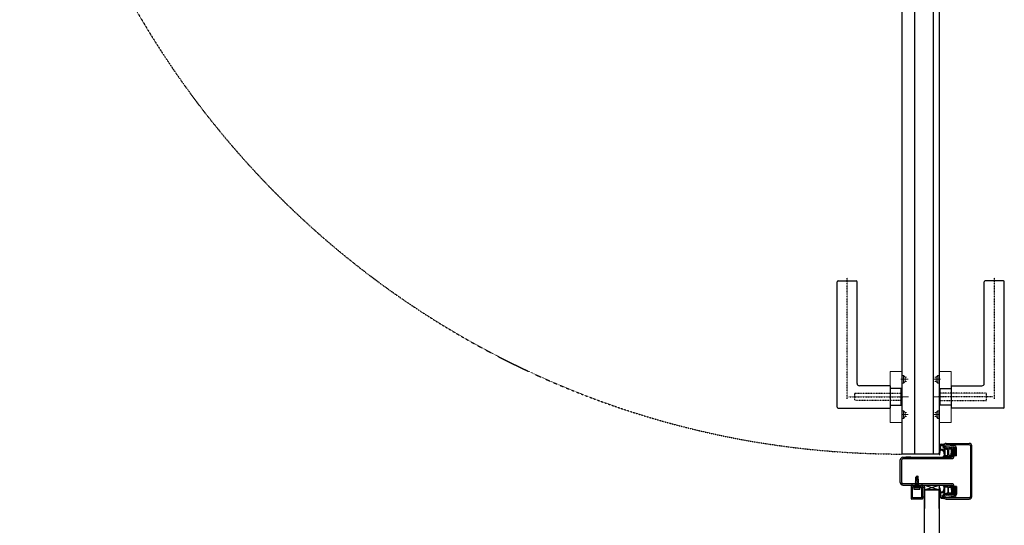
# Model space of a CAD drawing. Header units: millimetres. Extents: x -4577 to 1032787, y -66234 to 201209.
# Tile 30 of 256: x 16432 to 17492, y -41984 to -41439. Entities that reach past the tile are written whole.
import ezdxf

# ---------------------------------------------------------------- set-up
doc = ezdxf.new("R2010")
doc.units = ezdxf.units.MM
for name, pattern in [('510_5_2OG_ELT_1004$0$11-07-22_DS_2OG$0$AUSGEZOGEN', [0]), ('510_5_2OG_ELT_1004$0$11-07-22_DS_2OG$0$STRICHLINIE_S4', [0.095, 0.06, -0.035]), ('510_5_2OG_ELT_1004$0$11-07-22_DS_2OG$0$VERDECKT2_S2', [0.17, 0.1, -0.07])]:
    doc.linetypes.add(name, pattern=pattern)
for name, color, linetype in [('510_5_2OG_ELT_1004$0$11-07-22_DS_2OG$0$2DKont', 8, '510_5_2OG_ELT_1004$0$11-07-22_DS_2OG$0$AUSGEZOGEN'), ('510_5_2OG_ELT_1004$0$11-07-22_DS_2OG$0$2DSchraff', 8, '510_5_2OG_ELT_1004$0$11-07-22_DS_2OG$0$AUSGEZOGEN'), ('510_5_2OG_ELT_1004$0$11-07-22_DS_2OG$0$Mieterausbau', 8, '510_5_2OG_ELT_1004$0$11-07-22_DS_2OG$0$AUSGEZOGEN')]:
    doc.layers.add(name, color=color, linetype=linetype)

# ---------------------------------------------------------------- blocks, each defined once
blk = doc.blocks.new('510_5_2OG_ELT_1004$0$11-07-22_DS_2OG$0$G01_Schr', base_point=(-0.006, -0.01))
at = {"layer": '510_5_2OG_ELT_1004$0$11-07-22_DS_2OG$0$2DSchraff'}
h = blk.add_hatch(color=7, dxfattribs=at)
h.dxf.hatch_style = 2
h.paths.add_polyline_path([(-0.006, 0.0003), (-0.006, 0.0003), (-0.006, 0.0003), (-0.006, 0.0003), (-0.006, 0.0002), (-0.006, 0.0002), (-0.006, 0.0002), (-0.006, 0.0002), (-0.006, 0.0002), (-0.006, 0.0002), (-0.006, 0.0002), (-0.006, 0.0002), (-0.006, 0.0001), (-0.006, 0.0001), (-0.0059, 0.0001), (-0.0059, 0.0001), (-0.0059, 0.0001), (-0.0059, 0.0001), (-0.0059, 0.0001), (-0.0059, 0.0001), (-0.0059, 0.0001), (-0.0059, 0.0001), (-0.0059, 0.0001), (-0.0059, 0), (-0.0059, 0), (-0.0058, 0), (-0.0058, 0), (-0.0058, 0), (-0.0058, 0), (-0.0058, 0), (-0.0058, 0), (-0.0058, 0), (-0.0058, 0), (-0.0057, 0), (-0.0057, 0), (-0.0057, 0), (-0.0057, 0), (-0.0051, 0), (-0.0051, 0), (-0.0051, 0), (-0.0051, 0), (-0.005, 0), (-0.005, 0), (-0.005, 0), (-0.005, 0), (-0.005, 0), (-0.005, 0), (-0.005, 0), (-0.005, 0), (-0.0049, 0), (-0.0049, 0), (-0.0049, 0.0001), (-0.0049, 0.0001), (-0.0049, 0.0001), (-0.0049, 0.0001), (-0.0049, 0.0001), (-0.0049, 0.0001), (-0.0049, 0.0001), (-0.0049, 0.0001), (-0.0049, 0.0001), (-0.0048, 0.0001), (-0.0048, 0.0001), (-0.0048, 0.0002), (-0.0048, 0.0002), (-0.0048, 0.0002), (-0.0048, 0.0002), (-0.0048, 0.0002), (-0.0048, 0.0002), (-0.0048, 0.0002), (-0.0048, 0.0002), (-0.0048, 0.0003), (-0.0048, 0.0003), (-0.0048, 0.0003), (-0.0048, 0.0003), (-0.0048, 0.0004), (-0.0048, 0.0004), (-0.0048, 0.0004), (-0.0048, 0.0005), (-0.0048, 0.0005), (-0.0048, 0.0005), (-0.0048, 0.0005), (-0.0048, 0.0005), (-0.0048, 0.0005), (-0.0048, 0.0005), (-0.0048, 0.0005), (-0.0048, 0.0006), (-0.0048, 0.0006), (-0.0048, 0.0006), (-0.0048, 0.0006), (-0.0047, 0.0006), (-0.0047, 0.0006), (-0.0047, 0.0006), (-0.0047, 0.0006), (-0.0047, 0.0006), (-0.0047, 0.0006), (-0.0047, 0.0007), (-0.0047, 0.0007), (-0.0047, 0.0007), (-0.0047, 0.0007), (-0.0047, 0.0007), (-0.0046, 0.0007), (-0.0046, 0.0007), (-0.0046, 0.0007), (-0.0046, 0.0007), (-0.0046, 0.0007), (-0.0046, 0.0007), (-0.0046, 0.0007), (-0.0046, 0.0007), (-0.0046, 0.0007), (-0.0045, 0.0007), (-0.0045, 0.0007), (-0.0038, 0.0008), (-0.0038, 0.0008), (-0.0038, 0.0008), (-0.0038, 0.0008), (-0.0038, 0.0008), (-0.0038, 0.0008), (-0.0037, 0.0008), (-0.0037, 0.0008), (-0.0037, 0.0008), (-0.0037, 0.0008), (-0.0037, 0.0008), (-0.0037, 0.0008), (-0.0037, 0.0008), (-0.0037, 0.0008), (-0.0037, 0.0008), (-0.0037, 0.0008), (-0.0037, 0.0008), (-0.0037, 0.0008), (-0.0037, 0.0008), (-0.0036, 0.0008), (-0.0036, 0.0008), (-0.0036, 0.0008), (-0.0036, 0.0009), (-0.0036, 0.0009), (-0.0036, 0.0009), (-0.0036, 0.0009), (-0.0036, 0.0009), (-0.0036, 0.0009), (-0.0036, 0.0009), (-0.0036, 0.0009), (-0.0036, 0.0009), (-0.0036, 0.0009), (-0.0036, 0.0009), (-0.0036, 0.0009), (-0.0036, 0.0009), (-0.0036, 0.0009), (-0.0036, 0.0009), (-0.003, 0.0019), (-0.003, 0.0019), (-0.003, 0.0019), (-0.003, 0.002), (-0.003, 0.002), (-0.003, 0.0021), (-0.003, 0.0021), (-0.003, 0.0022), (-0.0031, 0.0022), (-0.0031, 0.0023), (-0.0031, 0.0023), (-0.0031, 0.0023), (-0.0032, 0.0024), (-0.0032, 0.0024), (-0.0032, 0.0024), (-0.0033, 0.0024), (-0.0033, 0.0025), (-0.0033, 0.0025), (-0.0034, 0.0025), (-0.0034, 0.0025), (-0.0035, 0.0025), (-0.0035, 0.0025), (-0.0036, 0.0025), (-0.0036, 0.0025), (-0.0037, 0.0025), (-0.0037, 0.0025), (-0.0037, 0.0024), (-0.0038, 0.0024), (-0.0038, 0.0024), (-0.0038, 0.0024), (-0.0039, 0.0023), (-0.0039, 0.0023), (-0.0039, 0.0023), (-0.004, 0.0022), (-0.004, 0.0022), (-0.004, 0.0021), (-0.004, 0.0021), (-0.004, 0.002), (-0.004, 0.002), (-0.004, 0.002), (-0.004, 0.002), (-0.0041, 0.0019), (-0.0041, 0.0019), (-0.0041, 0.0019), (-0.0041, 0.0018), (-0.0041, 0.0018), (-0.0042, 0.0018), (-0.0042, 0.0018), (-0.0042, 0.0018), (-0.0043, 0.0018), (-0.0043, 0.0018), (-0.0043, 0.0017), (-0.0044, 0.0017), (-0.0044, 0.0017), (-0.0044, 0.0017), (-0.0045, 0.0017), (-0.0045, 0.0018), (-0.0045, 0.0018), (-0.0046, 0.0018), (-0.0046, 0.0018), (-0.0046, 0.0018), (-0.0046, 0.0018), (-0.0047, 0.0018), (-0.0047, 0.0019), (-0.0047, 0.0019), (-0.0047, 0.0019), (-0.0048, 0.002), (-0.0048, 0.002), (-0.0048, 0.002), (-0.0048, 0.002), (-0.0048, 0.0021), (-0.0048, 0.0021), (-0.0048, 0.0021), (-0.0048, 0.0135), (-0.0048, 0.0135), (-0.0048, 0.0135), (-0.0048, 0.0135), (-0.0048, 0.0136), (-0.0048, 0.0136), (-0.0048, 0.0136), (-0.0048, 0.0136), (-0.0048, 0.0136), (-0.0048, 0.0136), (-0.0048, 0.0136), (-0.0048, 0.0136), (-0.0048, 0.0137), (-0.0048, 0.0137), (-0.0047, 0.0137), (-0.0047, 0.0137), (-0.0047, 0.0137), (-0.0047, 0.0137), (-0.0047, 0.0137), (-0.0047, 0.0137), (-0.0047, 0.0137), (-0.0047, 0.0137), (-0.0047, 0.0137), (-0.0047, 0.0138), (-0.0046, 0.0138), (-0.0046, 0.0138), (-0.0046, 0.0138), (-0.0046, 0.0138), (-0.0046, 0.0138), (-0.0046, 0.0138), (-0.0046, 0.0138), (-0.0046, 0.0138), (-0.0046, 0.0138), (-0.0045, 0.0138), (-0.0045, 0.0138), (-0.0045, 0.0138), (-0.0045, 0.0138), (0.0045, 0.0138), (0.0045, 0.0138), (0.0045, 0.0138), (0.0045, 0.0138), (0.0046, 0.0138), (0.0046, 0.0138), (0.0046, 0.0138), (0.0046, 0.0138), (0.0046, 0.0138), (0.0046, 0.0138), (0.0046, 0.0138), (0.0046, 0.0138), (0.0047, 0.0138), (0.0047, 0.0138), (0.0047, 0.0137), (0.0047, 0.0137), (0.0047, 0.0137), (0.0047, 0.0137), (0.0047, 0.0137), (0.0047, 0.0137), (0.0047, 0.0137), (0.0047, 0.0137), (0.0047, 0.0137), (0.0048, 0.0137), (0.0048, 0.0137), (0.0048, 0.0136), (0.0048, 0.0136), (0.0048, 0.0136), (0.0048, 0.0136), (0.0048, 0.0136), (0.0048, 0.0136), (0.0048, 0.0136), (0.0048, 0.0136), (0.0048, 0.0135), (0.0048, 0.0135), (0.0048, 0.0135), (0.0048, 0.0135), (0.0048, 0.0021), (0.0048, 0.0021), (0.0048, 0.0021), (0.0048, 0.002), (0.0048, 0.002), (0.0048, 0.002), (0.0048, 0.002), (0.0047, 0.0019), (0.0047, 0.0019), (0.0047, 0.0019), (0.0047, 0.0018), (0.0046, 0.0018), (0.0046, 0.0018), (0.0046, 0.0018), (0.0046, 0.0018), (0.0045, 0.0018), (0.0045, 0.0018), (0.0045, 0.0017), (0.0044, 0.0017), (0.0044, 0.0017), (0.0044, 0.0017), (0.0043, 0.0017), (0.0043, 0.0018), (0.0043, 0.0018), (0.0042, 0.0018), (0.0042, 0.0018), (0.0042, 0.0018), (0.0041, 0.0018), (0.0041, 0.0018), (0.0041, 0.0019), (0.0041, 0.0019), (0.0041, 0.0019), (0.004, 0.002), (0.004, 0.002), (0.004, 0.002), (0.004, 0.002), (0.004, 0.0021), (0.004, 0.0021), (0.004, 0.0022), (0.004, 0.0022), (0.0039, 0.0023), (0.0039, 0.0023), (0.0039, 0.0023), (0.0038, 0.0024), (0.0038, 0.0024), (0.0038, 0.0024), (0.0037, 0.0024), (0.0037, 0.0025), (0.0037, 0.0025), (0.0036, 0.0025), (0.0036, 0.0025), (0.0035, 0.0025), (0.0035, 0.0025), (0.0034, 0.0025), (0.0034, 0.0025), (0.0033, 0.0025), (0.0033, 0.0025), (0.0033, 0.0024), (0.0032, 0.0024), (0.0032, 0.0024), (0.0031, 0.0024), (0.0031, 0.0023), (0.0031, 0.0023), (0.0031, 0.0023), (0.003, 0.0022), (0.003, 0.0022), (0.003, 0.0021), (0.003, 0.0021), (0.003, 0.002), (0.003, 0.002), (0.003, 0.002), (0.003, 0.0019), (0.003, 0.0019), (0.0035, 0.0009), (0.0035, 0.0009), (0.0035, 0.0009), (0.0035, 0.0009), (0.0035, 0.0009), (0.0036, 0.0009), (0.0036, 0.0009), (0.0036, 0.0009), (0.0036, 0.0009), (0.0036, 0.0009), (0.0036, 0.0009), (0.0036, 0.0009), (0.0036, 0.0009), (0.0036, 0.0009), (0.0036, 0.0009), (0.0036, 0.0008), (0.0036, 0.0008), (0.0036, 0.0008), (0.0036, 0.0008), (0.0036, 0.0008), (0.0036, 0.0008), (0.0037, 0.0008), (0.0037, 0.0008), (0.0037, 0.0008), (0.0037, 0.0008), (0.0037, 0.0008), (0.0037, 0.0008), (0.0037, 0.0008), (0.0037, 0.0008), (0.0037, 0.0008), (0.0037, 0.0008), (0.0037, 0.0008), (0.0037, 0.0008), (0.0037, 0.0008), (0.0038, 0.0008), (0.0038, 0.0008), (0.0038, 0.0008), (0.0045, 0.0007), (0.0045, 0.0007), (0.0046, 0.0007), (0.0046, 0.0007), (0.0046, 0.0007), (0.0046, 0.0007), (0.0046, 0.0007), (0.0046, 0.0007), (0.0046, 0.0007), (0.0046, 0.0007), (0.0046, 0.0007), (0.0047, 0.0007), (0.0047, 0.0007), (0.0047, 0.0007), (0.0047, 0.0007), (0.0047, 0.0007), (0.0047, 0.0006), (0.0047, 0.0006), (0.0047, 0.0006), (0.0047, 0.0006), (0.0047, 0.0006), (0.0047, 0.0006), (0.0048, 0.0006), (0.0048, 0.0006), (0.0048, 0.0006), (0.0048, 0.0006), (0.0048, 0.0005), (0.0048, 0.0005), (0.0048, 0.0005), (0.0048, 0.0005), (0.0048, 0.0005), (0.0048, 0.0005), (0.0048, 0.0005), (0.0048, 0.0005), (0.0048, 0.0004), (0.0048, 0.0004), (0.0048, 0.0004), (0.0048, 0.0003), (0.0048, 0.0003), (0.0048, 0.0003), (0.0048, 0.0003), (0.0048, 0.0002), (0.0048, 0.0002), (0.0048, 0.0002), (0.0048, 0.0002), (0.0048, 0.0002), (0.0048, 0.0002), (0.0048, 0.0002), (0.0048, 0.0002), (0.0048, 0.0001), (0.0048, 0.0001), (0.0049, 0.0001), (0.0049, 0.0001), (0.0049, 0.0001), (0.0049, 0.0001), (0.0049, 0.0001), (0.0049, 0.0001), (0.0049, 0.0001), (0.0049, 0.0001), (0.0049, 0.0001), (0.0049, 0), (0.005, 0), (0.005, 0), (0.005, 0), (0.005, 0), (0.005, 0), (0.005, 0), (0.005, 0), (0.005, 0), (0.005, 0), (0.0051, 0), (0.0051, 0), (0.0051, 0), (0.0051, 0), (0.0057, 0), (0.0057, 0), (0.0057, 0), (0.0057, 0), (0.0058, 0), (0.0058, 0), (0.0058, 0), (0.0058, 0), (0.0058, 0), (0.0058, 0), (0.0058, 0), (0.0058, 0), (0.0059, 0), (0.0059, 0), (0.0059, 0.0001), (0.0059, 0.0001), (0.0059, 0.0001), (0.0059, 0.0001), (0.0059, 0.0001), (0.0059, 0.0001), (0.0059, 0.0001), (0.0059, 0.0001), (0.0059, 0.0001), (0.006, 0.0001), (0.006, 0.0001), (0.006, 0.0002), (0.006, 0.0002), (0.006, 0.0002), (0.006, 0.0002), (0.006, 0.0002), (0.006, 0.0002), (0.006, 0.0002), (0.006, 0.0002), (0.006, 0.0003), (0.006, 0.0003), (0.006, 0.0003), (0.006, 0.0003), (0.006, 0.0147), (0.006, 0.0147), (0.006, 0.0147), (0.006, 0.0147), (0.006, 0.0148), (0.006, 0.0148), (0.006, 0.0148), (0.006, 0.0148), (0.006, 0.0148), (0.006, 0.0148), (0.006, 0.0148), (0.006, 0.0148), (0.006, 0.0148), (0.006, 0.0149), (0.0059, 0.0149), (0.0059, 0.0149), (0.0059, 0.0149), (0.0059, 0.0149), (0.0059, 0.0149), (0.0059, 0.0149), (0.0059, 0.0149), (0.0059, 0.0149), (0.0059, 0.0149), (0.0059, 0.015), (0.0059, 0.015), (0.0058, 0.015), (0.0058, 0.015), (0.0058, 0.015), (0.0058, 0.015), (0.0058, 0.015), (0.0058, 0.015), (0.0058, 0.015), (0.0058, 0.015), (0.0057, 0.015), (0.0057, 0.015), (0.0057, 0.015), (0.0057, 0.015), (-0.0057, 0.015), (-0.0057, 0.015), (-0.0057, 0.015), (-0.0057, 0.015), (-0.0058, 0.015), (-0.0058, 0.015), (-0.0058, 0.015), (-0.0058, 0.015), (-0.0058, 0.015), (-0.0058, 0.015), (-0.0058, 0.015), (-0.0058, 0.015), (-0.0059, 0.015), (-0.0059, 0.015), (-0.0059, 0.0149), (-0.0059, 0.0149), (-0.0059, 0.0149), (-0.0059, 0.0149), (-0.0059, 0.0149), (-0.0059, 0.0149), (-0.0059, 0.0149), (-0.0059, 0.0149), (-0.0059, 0.0149), (-0.006, 0.0149), (-0.006, 0.0148), (-0.006, 0.0148), (-0.006, 0.0148), (-0.006, 0.0148), (-0.006, 0.0148), (-0.006, 0.0148), (-0.006, 0.0148), (-0.006, 0.0148), (-0.006, 0.0148), (-0.006, 0.0147), (-0.006, 0.0147), (-0.006, 0.0147), (-0.006, 0.0147)])
at = {"layer": '510_5_2OG_ELT_1004$0$11-07-22_DS_2OG$0$2DKont'}
for p, q in [((-0.006, 0.0003), (-0.006, 0.0147)), ((-0.0057, 0.015), (0.0057, 0.015)), ((-0.0048, 0.0021), (-0.0048, 0.0135)), ((-0.0045, 0.0138), (0.0045, 0.0138)), ((0.0048, 0.0135), (0.0048, 0.0021)), ((0.006, 0.0147), (0.006, 0.0003)), ((-0.0057, 0), (-0.0051, 0)), ((-0.0048, 0.0003), (-0.0048, 0.0004)), ((-0.0038, 0.0008), (-0.0045, 0.0007)), ((-0.003, 0.0019), (-0.0036, 0.0009)), ((-0.003, 0.0045), (-0.0031, 0.0026)), ((0.0031, 0.0026), (-0.0031, 0.0026)), ((-0.0031, 0.0026), (-0.0028, 0.0013)), ((-0.003, 0.0045), (0.003, 0.0045)), ((0.0027, 0.0013), (-0.0028, 0.0013)), ((-0.0028, 0), (-0.0028, 0.0013)), ((0.0027, 0), (-0.0028, 0)), ((-0.0013, 0), (-0.0013, -0.0087)), ((0.0031, 0.0026), (0.0027, 0.0013)), ((0.0027, 0.0013), (0.0027, 0)), ((0.003, 0.0045), (0.0031, 0.0026)), ((0.003, 0.0019), (0.0035, 0.0009)), ((0.0038, 0.0008), (0.0045, 0.0007)), ((0.0048, 0.0004), (0.0048, 0.0003)), ((0.0051, 0), (0.0057, 0)), ((0.0019, -0.0005), (-0.0019, -0.0013)), ((-0.0019, -0.0013), (-0.0019, -0.0013)), ((-0.0019, -0.0013), (-0.0013, -0.0014)), ((0.0019, -0.002), (-0.0019, -0.0028)), ((-0.0019, -0.0028), (-0.0013, -0.0029)), ((0.0019, -0.0035), (-0.0019, -0.0043)), ((-0.0019, -0.0043), (-0.0013, -0.0044)), ((0.0019, -0.005), (-0.0019, -0.0058)), ((-0.0019, -0.0058), (-0.0013, -0.0059)), ((0, -0.01), (-0.0013, -0.0087)), ((0, -0.0054), (0, -0.01)), ((0.0013, -0.0087), (0, -0.0091)), ((0, -0.01), (0.0013, -0.0087)), ((0.0013, 0), (0.0013, -0.0087)), ((0.0013, -0.0004), (0.0019, -0.0005)), ((0.0013, -0.0019), (0.0019, -0.002)), ((0.0013, -0.0034), (0.0019, -0.0035)), ((0.0013, -0.0049), (0.0019, -0.005))]:
    blk.add_line(p, q, dxfattribs=at)
for centre, radius, start, end in [((-0.0057, 0.0147), 0.0003, 90, 180), ((-0.0045, 0.0135), 0.0003, 90, 180), ((0.0045, 0.0135), 0.0003, 0, 90), ((0.0057, 0.0147), 0.0003, 0, 90), ((-0.0057, 0.0003), 0.0003, 180, 270), ((-0.0051, 0.0003), 0.0003, 270, 360), ((-0.0044, 0.0021), 0.000406, 180, 350.6698), ((-0.0045, 0.0004), 0.0003, 95, 180), ((-0.0035, 0.002), 0.000498, 343.2966, 170.8911), ((-0.0038, 0.0011), 0.0003, 275, 330), ((0.0035, 0.002), 0.000509, 10.2596, 194.6892), ((0.0038, 0.0011), 0.0003, 210, 265), ((0.0044, 0.0021), 0.000406, 189.3302, 360), ((0.0045, 0.0004), 0.0003, 0, 85), ((0.0051, 0.0003), 0.0003, 180, 270), ((0.0057, 0.0003), 0.0003, 270, 360)]:
    blk.add_arc(centre, radius, start, end, dxfattribs=at)
blk = doc.blocks.new('510_5_2OG_ELT_1004$0$11-07-22_DS_2OG$0$DichtngKämpfer', base_point=(-0.0095, -0.0018, -0.0044))
for p, q in [((-0.0087, 0.0111), (-0.0093, 0.0111)), ((-0.0093, 0.0107), (-0.0087, 0.0107)), ((-0.0074, 0.0124), (-0.0087, 0.0111)), ((-0.0076, 0.0113), (-0.0071, 0.0121)), ((-0.007, 0.0113), (-0.0076, 0.0113)), ((-0.0059, 0.0124), (-0.007, 0.0113)), ((-0.0061, 0.0113), (-0.0055, 0.0121)), ((-0.0053, 0.0113), (-0.0061, 0.0113)), ((-0.0041, 0.0124), (-0.0053, 0.0113)), ((-0.0043, 0.0113), (-0.0038, 0.0121)), ((-0.0008, 0.0115), (-0.0043, 0.0113)), ((-0.0002, 0.0084), (-0.0002, 0.0111)), ((0.0012, 0.0125), (0.0012, 0.0125)), ((-0.0093, 0.0039), (-0.0079, 0.002)), ((-0.0076, 0.0029), (-0.007, 0.003)), ((-0.0074, 0.0022), (-0.0076, 0.0029)), ((-0.007, 0.003), (-0.0056, 0.0022)), ((-0.0059, 0.003), (-0.0054, 0.0031)), ((-0.0054, 0.0026), (-0.0059, 0.003)), ((-0.0054, 0.0031), (-0.0035, 0.0024)), ((-0.0043, 0.01), (-0.0043, 0.0044)), ((-0.0034, 0.0029), (-0.0041, 0.0031)), ((-0.0021, 0.0027), (-0.0041, 0.0031)), ((-0.0012, 0.0105), (-0.004, 0.0103)), ((-0.0013, 0.0035), (-0.004, 0.0041)), ((-0.0009, 0.0038), (-0.0009, 0.0102)), ((-0.0002, 0.0029), (-0.0002, 0.0062)), ((0.0004, 0.0064), (0, 0.0077)), ((0.0038, 0.0046), (0.0032, -0.0005)), ((0.0043, 0.0094), (0.0039, 0.0056)), ((0.005, 0.0091), (0.0039, -0.001)), ((0.0031, -0.0016), (0, -0.0018)), ((0.0032, -0.0005), (0.0014, -0.0007))]:
    blk.add_line(p, q)
for points in [[(-0.0038, 0.0121), (-0.0037, 0.0121), (-0.0037, 0.0122), (-0.0037, 0.0122), (-0.0037, 0.0123), (-0.0037, 0.0123), (-0.0037, 0.0124), (-0.0038, 0.0124), (-0.0038, 0.0124), (-0.0038, 0.0125), (-0.0039, 0.0125), (-0.0039, 0.0125), (-0.004, 0.0125), (-0.004, 0.0125), (-0.004, 0.0125), (-0.0041, 0.0125), (-0.0041, 0.0124)], [(-0.0008, 0.0115), (-0.0006, 0.0115), (-0.0005, 0.0115), (-0.0004, 0.0115), (-0.0002, 0.0115), (-0.0001, 0.0116), (0, 0.0116), (0.0002, 0.0117), (0.0003, 0.0117), (0.0004, 0.0118), (0.0005, 0.0119), (0.0006, 0.0119), (0.0007, 0.012), (0.0008, 0.0121), (0.0009, 0.0122), (0.001, 0.0123), (0.0011, 0.0124)], [(-0.0002, 0.0111), (0, 0.0111), (0.0001, 0.0112), (0.0003, 0.0113), (0.0004, 0.0114), (0.0006, 0.0115), (0.0007, 0.0116), (0.0008, 0.0117), (0.0009, 0.0118), (0.001, 0.0119), (0.0011, 0.012), (0.0012, 0.0122), (0.0013, 0.0123)], [(0.0013, 0.0123), (0.0013, 0.0123), (0.0013, 0.0124), (0.0013, 0.0124), (0.0013, 0.0124), (0.0013, 0.0124), (0.0013, 0.0124), (0.0013, 0.0125), (0.0013, 0.0125), (0.0012, 0.0125), (0.0012, 0.0125), (0.0012, 0.0125), (0.0012, 0.0125), (0.0012, 0.0125), (0.0011, 0.0125), (0.0011, 0.0125), (0.0011, 0.0125), (0.0011, 0.0125), (0.0011, 0.0124), (0.0011, 0.0124)], [(-0.004, 0.0103), (-0.0041, 0.0103), (-0.0041, 0.0103), (-0.0042, 0.0103), (-0.0042, 0.0102), (-0.0043, 0.0102), (-0.0043, 0.0101), (-0.0043, 0.0101), (-0.0043, 0.0101), (-0.0043, 0.01)], [(-0.0043, 0.0044), (-0.0043, 0.0044), (-0.0043, 0.0043), (-0.0043, 0.0043), (-0.0043, 0.0042), (-0.0042, 0.0042), (-0.0042, 0.0042), (-0.0041, 0.0042), (-0.0041, 0.0041), (-0.004, 0.0041)], [(-0.0035, 0.0024), (-0.0035, 0.0024), (-0.0034, 0.0024), (-0.0034, 0.0024), (-0.0033, 0.0024), (-0.0033, 0.0025), (-0.0033, 0.0025), (-0.0033, 0.0025), (-0.0033, 0.0026), (-0.0032, 0.0026), (-0.0033, 0.0027), (-0.0033, 0.0027), (-0.0033, 0.0028), (-0.0033, 0.0028), (-0.0033, 0.0028), (-0.0034, 0.0029), (-0.0034, 0.0029)], [(-0.0002, -0.0015), (-0.0001, -0.0013), (0, -0.0012), (0, -0.0011), (0.0001, -0.0009), (0.0001, -0.0008), (0.0002, -0.0006), (0.0002, -0.0005), (0.0002, -0.0003), (0.0002, -0.0002), (0.0003, 0), (0.0003, 0.0001), (0.0002, 0.0003), (0.0002, 0.0004), (0.0002, 0.0006), (0.0002, 0.0007), (0.0001, 0.0008), (0.0001, 0.001), (0, 0.0011), (0, 0.0013), (-0.0001, 0.0014), (-0.0002, 0.0015), (-0.0003, 0.0016), (-0.0004, 0.0018), (-0.0005, 0.0019), (-0.0006, 0.002), (-0.0007, 0.0021), (-0.0008, 0.0022), (-0.0009, 0.0023), (-0.0011, 0.0024), (-0.0012, 0.0024), (-0.0013, 0.0025), (-0.0015, 0.0026), (-0.0016, 0.0026), (-0.0018, 0.0027), (-0.0019, 0.0027), (-0.002, 0.0027), (-0.0022, 0.0027)], [(-0.0013, 0.0035), (-0.0012, 0.0035), (-0.0012, 0.0035), (-0.0011, 0.0035), (-0.0011, 0.0035), (-0.001, 0.0035), (-0.001, 0.0036), (-0.0009, 0.0036), (-0.0009, 0.0037), (-0.0009, 0.0037), (-0.0009, 0.0038)], [(-0.0009, 0.0102), (-0.0009, 0.0102), (-0.0009, 0.0103), (-0.0009, 0.0103), (-0.001, 0.0104), (-0.001, 0.0104), (-0.0011, 0.0104), (-0.0011, 0.0105), (-0.0012, 0.0105), (-0.0012, 0.0105)], [(-0.0002, 0.0084), (-0.0001, 0.0082), (-0.0001, 0.0081), (-0.0001, 0.008), (-0.0001, 0.0078), (0, 0.0077)], [(-0.0002, 0.0062), (-0.0001, 0.006), (-0.0001, 0.0059), (-0.0001, 0.0058), (0, 0.0056), (0, 0.0055), (0.0001, 0.0054), (0.0001, 0.0052), (0.0002, 0.0051), (0.0003, 0.005), (0.0004, 0.0049), (0.0005, 0.0048), (0.0006, 0.0047), (0.0007, 0.0046), (0.0008, 0.0045), (0.0009, 0.0044), (0.001, 0.0043), (0.0011, 0.0043), (0.0013, 0.0042), (0.0014, 0.0042), (0.0015, 0.0041), (0.0017, 0.0041), (0.0018, 0.0041), (0.0019, 0.004), (0.0021, 0.004), (0.0022, 0.004), (0.0024, 0.004), (0.0025, 0.004), (0.0027, 0.0041), (0.0028, 0.0041), (0.0029, 0.0041), (0.0031, 0.0042), (0.0032, 0.0042), (0.0033, 0.0043), (0.0034, 0.0044), (0.0036, 0.0044), (0.0037, 0.0045), (0.0038, 0.0046)], [(0.0012, -0.0005), (0.0012, -0.0003), (0.0013, -0.0002), (0.0013, 0), (0.0013, 0.0002), (0.0012, 0.0004), (0.0012, 0.0005), (0.0012, 0.0007), (0.0011, 0.0009), (0.0011, 0.0011), (0.001, 0.0012), (0.001, 0.0014), (0.0009, 0.0016), (0.0008, 0.0017), (0.0008, 0.0019), (0.0007, 0.002), (0.0006, 0.0022), (0.0005, 0.0023), (0.0004, 0.0024), (0.0002, 0.0026), (0.0001, 0.0027), (0, 0.0028), (-0.0002, 0.0029)], [(0.0004, 0.0064), (0.0005, 0.0062), (0.0005, 0.0061), (0.0006, 0.006), (0.0006, 0.0059), (0.0007, 0.0058), (0.0008, 0.0057), (0.0008, 0.0056), (0.0009, 0.0055), (0.001, 0.0054), (0.0011, 0.0053), (0.0012, 0.0052), (0.0013, 0.0051), (0.0014, 0.0051), (0.0016, 0.005), (0.0017, 0.005), (0.0018, 0.0049), (0.0019, 0.0049), (0.002, 0.0049), (0.0022, 0.0049), (0.0023, 0.0049), (0.0024, 0.0049), (0.0026, 0.0049), (0.0027, 0.0049), (0.0028, 0.0049), (0.0029, 0.0049), (0.0031, 0.005), (0.0032, 0.005), (0.0033, 0.0051), (0.0034, 0.0052), (0.0035, 0.0052), (0.0036, 0.0053), (0.0037, 0.0054), (0.0038, 0.0055), (0.0039, 0.0056)], [(0.005, 0.0091), (0.005, 0.0091), (0.005, 0.0092), (0.005, 0.0092), (0.005, 0.0093), (0.005, 0.0093), (0.005, 0.0094), (0.0049, 0.0095), (0.0049, 0.0095), (0.0049, 0.0095), (0.0048, 0.0096), (0.0048, 0.0096), (0.0047, 0.0096), (0.0047, 0.0096), (0.0046, 0.0096), (0.0046, 0.0096), (0.0045, 0.0096), (0.0045, 0.0096), (0.0044, 0.0096), (0.0044, 0.0095), (0.0043, 0.0095), (0.0043, 0.0094)], [(-0.0002, -0.0015), (-0.0002, -0.0015), (-0.0002, -0.0015), (-0.0002, -0.0016), (-0.0002, -0.0016), (-0.0002, -0.0016), (-0.0002, -0.0017), (-0.0002, -0.0017), (-0.0001, -0.0017), (-0.0001, -0.0018), (-0.0001, -0.0018), (0, -0.0018), (0, -0.0018)], [(0.0012, -0.0005), (0.0012, -0.0005), (0.0012, -0.0006), (0.0012, -0.0006), (0.0012, -0.0006), (0.0013, -0.0006), (0.0013, -0.0006), (0.0013, -0.0007), (0.0013, -0.0007), (0.0014, -0.0007), (0.0014, -0.0007)], [(0.0031, -0.0016), (0.0032, -0.0015), (0.0032, -0.0015), (0.0033, -0.0015), (0.0034, -0.0014), (0.0035, -0.0014), (0.0036, -0.0013), (0.0037, -0.0013), (0.0037, -0.0012), (0.0038, -0.0011), (0.0038, -0.0011), (0.0039, -0.001)], [(0.0032, -0.0005), (0.0032, -0.0005), (0.0032, -0.0005), (0.0032, -0.0005), (0.0032, -0.0005), (0.0032, -0.0005)]]:
    blk.add_lwpolyline(points)
blk.add_lwpolyline([(-0.0083, 0.0042), (-0.0083, 0.0042), (-0.0083, 0.0042), (-0.0083, 0.0042), (-0.0083, 0.0042), (-0.0083, 0.0042), (-0.0083, 0.0042), (-0.0083, 0.0041), (-0.0083, 0.0041), (-0.0083, 0.0041), (-0.0083, 0.0041), (-0.0083, 0.0041), (-0.0083, 0.0041), (-0.0082, 0.0041), (-0.0082, 0.0041), (-0.0082, 0.004), (-0.0082, 0.004), (-0.0082, 0.004), (-0.0082, 0.004), (-0.0082, 0.004), (-0.0082, 0.004), (-0.0082, 0.004), (-0.0081, 0.004), (-0.0081, 0.004), (-0.0081, 0.004), (-0.0081, 0.0039), (-0.0081, 0.0039), (-0.0081, 0.0039), (-0.0081, 0.0039), (-0.008, 0.0039), (-0.008, 0.0039), (-0.008, 0.0039), (-0.008, 0.0039), (-0.008, 0.0039), (-0.008, 0.0039), (-0.0054, 0.0041), (-0.0054, 0.0041), (-0.0054, 0.0041), (-0.0053, 0.0041), (-0.0053, 0.0041), (-0.0053, 0.0041), (-0.0053, 0.0041), (-0.0053, 0.0041), (-0.0053, 0.0041), (-0.0053, 0.0041), (-0.0053, 0.0041), (-0.0052, 0.0041), (-0.0052, 0.0041), (-0.0052, 0.0041), (-0.0052, 0.0041), (-0.0052, 0.0042), (-0.0052, 0.0042), (-0.0051, 0.0042), (-0.0051, 0.0042), (-0.0051, 0.0042), (-0.0051, 0.0043), (-0.0051, 0.0043), (-0.0051, 0.0043), (-0.0051, 0.0043), (-0.0051, 0.0043), (-0.0051, 0.0043), (-0.0051, 0.0043), (-0.0051, 0.0043), (-0.0051, 0.0044), (-0.0051, 0.0044), (-0.0051, 0.0044), (-0.0051, 0.0044), (-0.0051, 0.01), (-0.0051, 0.01), (-0.0051, 0.01), (-0.0051, 0.01), (-0.0051, 0.0101), (-0.0051, 0.0101), (-0.0051, 0.0101), (-0.0051, 0.0101), (-0.0051, 0.0101), (-0.0051, 0.0101), (-0.0051, 0.0101), (-0.0051, 0.0101), (-0.0051, 0.0101), (-0.0051, 0.0102), (-0.0051, 0.0102), (-0.0052, 0.0102), (-0.0052, 0.0102), (-0.0052, 0.0102), (-0.0052, 0.0102), (-0.0052, 0.0103), (-0.0052, 0.0103), (-0.0053, 0.0103), (-0.0053, 0.0103), (-0.0053, 0.0103), (-0.0053, 0.0103), (-0.0053, 0.0103), (-0.0053, 0.0103), (-0.0053, 0.0103), (-0.0053, 0.0103), (-0.0054, 0.0103), (-0.0054, 0.0103), (-0.0054, 0.0103), (-0.0054, 0.0103), (-0.0075, 0.0103), (-0.0075, 0.0103), (-0.0075, 0.0103), (-0.0075, 0.0103), (-0.0075, 0.0103), (-0.0075, 0.0103), (-0.0076, 0.0103), (-0.0076, 0.0103), (-0.0076, 0.0103), (-0.0076, 0.0103), (-0.0076, 0.0103), (-0.0076, 0.0102), (-0.0076, 0.0102), (-0.0076, 0.0102), (-0.0076, 0.0102), (-0.0077, 0.0101), (-0.0077, 0.0101), (-0.0078, 0.0101), (-0.0078, 0.0101), (-0.0078, 0.0101), (-0.0078, 0.0101), (-0.0078, 0.0101), (-0.0078, 0.01), (-0.0078, 0.01), (-0.0078, 0.01), (-0.0078, 0.0099), (-0.0078, 0.0097), (-0.0078, 0.0095), (-0.0079, 0.0094), (-0.0079, 0.0092), (-0.0079, 0.0091), (-0.0079, 0.0089), (-0.008, 0.0087), (-0.008, 0.0086), (-0.008, 0.0084), (-0.008, 0.0083), (-0.008, 0.0081), (-0.0081, 0.0079), (-0.0081, 0.0078), (-0.0081, 0.0076), (-0.0081, 0.0075), (-0.0081, 0.0073), (-0.0081, 0.0071), (-0.0081, 0.007), (-0.0082, 0.0068), (-0.0082, 0.0067), (-0.0082, 0.0065), (-0.0082, 0.0063), (-0.0082, 0.0062), (-0.0082, 0.006), (-0.0082, 0.0058), (-0.0082, 0.0057), (-0.0082, 0.0055), (-0.0083, 0.0054), (-0.0083, 0.0052), (-0.0083, 0.005), (-0.0083, 0.0049), (-0.0083, 0.0047), (-0.0083, 0.0046), (-0.0083, 0.0044)], close=True)
for centre, radius, start, end in [((-0.0093, 0.0109), 0.0002, 90, 270), ((0.0445, 0.0027), 0.0538, 171.4877, 178.764), ((-0.0073, 0.0122), 0.000248, 324.9572, 130.4511), ((-0.0057, 0.0122), 0.00025, 324.755, 129.2712), ((-0.0077, 0.0021), 0.00025, 211.9684, 16.4846), ((-0.0055, 0.0024), 0.000236, 242.0043, 52.4935)]:
    blk.add_arc(centre, radius, start, end)
blk = doc.blocks.new('510_5_2OG_ELT_1004$0$11-07-22_DS_2OG$0$COMPLEXOBJECT_104')
at = {"layer": '510_5_2OG_ELT_1004$0$11-07-22_DS_2OG$0$Mieterausbau', "color": 7, "linetype": '510_5_2OG_ELT_1004$0$11-07-22_DS_2OG$0$AUSGEZOGEN', "lineweight": 13}
for p, q in [((15.4732, 25.0737), (15.4732, 25.0189)), ((15.4862, 25.0737), (15.4732, 25.0737)), ((15.4862, 25.0737), (15.4862, 25.0189)), ((15.4877, 25.0695), (15.4862, 25.0695)), ((15.4877, 25.0695), (15.4877, 25.0612)), ((15.4896, 25.0676), (15.4877, 25.0695)), ((15.4929, 25.0653), (15.485, 25.0653)), ((15.4877, 25.0612), (15.4862, 25.0612)), ((15.4896, 25.0631), (15.4877, 25.0612)), ((15.491, 25.0676), (15.4896, 25.0676)), ((15.4896, 25.0676), (15.4896, 25.0631)), ((15.491, 25.0631), (15.4896, 25.0631)), ((15.4931, 25.0463), (15.4815, 25.0463)), ((15.4929, 25.0273), (15.4855, 25.0273)), ((15.4877, 25.0315), (15.4862, 25.0315)), ((15.4877, 25.0315), (15.4877, 25.0232)), ((15.4896, 25.0296), (15.4877, 25.0315)), ((15.491, 25.0296), (15.4896, 25.0296)), ((15.4896, 25.0296), (15.4896, 25.0251)), ((15.4732, 25.0189), (15.4862, 25.0189)), ((15.4877, 25.0232), (15.4862, 25.0232)), ((15.4896, 25.0251), (15.4877, 25.0232)), ((15.491, 25.0251), (15.4896, 25.0251))]:
    blk.add_line(p, q, dxfattribs=at)
blk = doc.blocks.new('510_5_2OG_ELT_1004$0$11-07-22_DS_2OG$0$COMPLEXOBJECT_105')
at = {"layer": '510_5_2OG_ELT_1004$0$11-07-22_DS_2OG$0$Mieterausbau', "color": 7, "linetype": '510_5_2OG_ELT_1004$0$11-07-22_DS_2OG$0$AUSGEZOGEN', "lineweight": 13}
for p, q in [((15.5228, 25.0676), (15.5247, 25.0695)), ((15.5247, 25.0695), (15.5247, 25.0612)), ((15.5247, 25.0695), (15.5262, 25.0695)), ((15.5262, 25.0737), (15.5262, 25.0189)), ((15.5262, 25.0737), (15.5392, 25.0737)), ((15.5392, 25.0737), (15.5392, 25.0189)), ((15.5196, 25.0653), (15.5274, 25.0653)), ((15.5214, 25.0676), (15.5228, 25.0676)), ((15.5214, 25.0631), (15.5228, 25.0631)), ((15.5228, 25.0676), (15.5228, 25.0631)), ((15.5228, 25.0631), (15.5247, 25.0612)), ((15.5247, 25.0612), (15.5262, 25.0612)), ((15.5194, 25.0463), (15.531, 25.0463)), ((15.5196, 25.0273), (15.527, 25.0273)), ((15.5214, 25.0296), (15.5228, 25.0296)), ((15.5228, 25.0296), (15.5247, 25.0315)), ((15.5228, 25.0296), (15.5228, 25.0251)), ((15.5247, 25.0315), (15.5247, 25.0232)), ((15.5247, 25.0315), (15.5262, 25.0315)), ((15.5214, 25.0251), (15.5228, 25.0251)), ((15.5228, 25.0251), (15.5247, 25.0232)), ((15.5247, 25.0232), (15.5262, 25.0232)), ((15.5392, 25.0189), (15.5262, 25.0189))]:
    blk.add_line(p, q, dxfattribs=at)
blk = doc.blocks.new('510_5_2OG_ELT_1004')
at = {"layer": '510_5_2OG_ELT_1004$0$11-07-22_DS_2OG$0$Mieterausbau', "linetype": 'Continuous'}
h = blk.add_hatch(dxfattribs=at)
h.set_pattern_fill('SCHRAFFUR_1', color=256, scale=1000, style=0, pattern_type=2)
h.set_pattern_definition([(90, (1895.797, -66891.69), (-40, 5e-15), []), (90, (1875.797, -66891.69), (-40, 5e-15), [])])
h.paths.add_polyline_path([(17422, -41906.9), (17382, -41906.9), (17382, -40956.9), (17422, -40956.9)], flags=0)
at = {"layer": '510_5_2OG_ELT_1004$0$11-07-22_DS_2OG$0$Mieterausbau', "linetype": '510_5_2OG_ELT_1004$0$11-07-22_DS_2OG$0$AUSGEZOGEN'}
for p, q in [((17313, -41720.4), (17332.5, -41720.4)), ((17491, -41720.4), (17471.5, -41720.4)), ((17312, -41856.4), (17312, -41721.4)), ((17333.5, -41830.9), (17333.5, -41721.4)), ((17470.5, -41830.9), (17470.5, -41721.4)), ((17492, -41856.4), (17492, -41721.4)), ((17369, -41833.4), (17336, -41833.4)), ((17369, -41833.4), (17369, -41857.4)), ((17381, -41836.4), (17369, -41836.4)), ((17381, -41854.3), (17381, -41836.4)), ((17423, -41854.3), (17423, -41836.4)), ((17423, -41836.4), (17435, -41836.4)), ((17435, -41833.4), (17435, -41857.4)), ((17435, -41833.4), (17468, -41833.4)), ((17313, -41857.4), (17369, -41857.4)), ((17369, -41854.3), (17381, -41854.3)), ((17435, -41854.3), (17423, -41854.3)), ((17491, -41857.4), (17435, -41857.4)), ((17429.5, -41895.4), (17454.3, -41895.4)), ((17454.3, -41896.9), (17429.5, -41896.9)), ((17437.8, -41897.9), (17429.5, -41898.9)), ((17437.8, -41899.4), (17429.5, -41900.4)), ((17436.5, -41909.1), (17436.5, -41900.9)), ((17438, -41900.9), (17436.5, -41900.9)), ((17438, -41909.1), (17438, -41900.9)), ((17439, -41908.9), (17439, -41900.6)), ((17440.5, -41908.9), (17440.5, -41900.6)), ((17455.5, -41898.1), (17455.5, -41952.6)), ((17457, -41952.6), (17457, -41898.1)), ((17382.8, -41910.4), (17435.3, -41910.4)), ((17435.3, -41911.9), (17382.8, -41911.9)), ((17383.1, -41910.4), (17383.7, -41910.4)), ((17383.1, -41910.4), (17383.7, -41910.4)), ((17391.5, -41910.4), (17386, -41910.4)), ((17391.5, -41910.4), (17386, -41910.4)), ((17393.9, -41910.4), (17394.5, -41910.4)), ((17393.9, -41910.4), (17394.5, -41910.4)), ((17440.5, -41908.9), (17439, -41908.9)), ((17380, -41937.6), (17380, -41913.1)), ((17381.5, -41913.1), (17381.5, -41937.6)), ((17435.3, -41938.9), (17382.8, -41938.9)), ((17435.3, -41938.9), (17382.8, -41938.9)), ((17382.8, -41940.4), (17435.3, -41940.4)), ((17382.8, -41940.4), (17435.3, -41940.4)), ((17383.1, -41940.4), (17383.7, -41940.4)), ((17383.1, -41940.4), (17383.7, -41940.4)), ((17406.1, -41940.4), (17422, -41945.4)), ((17406.2, -41945.4), (17422, -41940.4)), ((17436.5, -41941.6), (17436.5, -41949.9)), ((17436.5, -41941.6), (17436.5, -41949.9)), ((17438, -41941.6), (17438, -41949.9)), ((17438, -41941.6), (17438, -41949.9)), ((17440.5, -41941.9), (17439, -41941.9)), ((17439, -41941.9), (17439, -41950.1)), ((17440.5, -41941.9), (17440.5, -41950.1)), ((17406.1, -41945.4), (17406.1, -41965.4)), ((17406.1, -41945.4), (17422, -41945.4)), ((17406.1, -42465.4), (17406.1, -41945.4)), ((17414, -41945.4), (17422, -41945.4)), ((17422, -41965.4), (17422, -41945.4)), ((17422, -41945.4), (17422, -42465.4)), ((17437.8, -41951.4), (17429.5, -41950.4)), ((17437.8, -41952.9), (17429.5, -41951.9)), ((17454.3, -41953.9), (17429.5, -41953.9)), ((17438, -41949.9), (17436.5, -41949.9)), ((17438, -41949.9), (17436.5, -41949.9)), ((17429.5, -41955.4), (17454.3, -41955.4))]:
    blk.add_line(p, q, dxfattribs=at)
at = {"layer": '510_5_2OG_ELT_1004$0$11-07-22_DS_2OG$0$Mieterausbau', "linetype": '510_5_2OG_ELT_1004$0$11-07-22_DS_2OG$0$VERDECKT2_S2'}
for p, q in [((17322.8, -41847.3), (17322.8, -41717)), ((17481.3, -41847.3), (17481.3, -41717)), ((17324.6, -41845.4), (17383.5, -41845.4)), ((17331, -41841.4), (17381, -41841.4)), ((17331, -41849.4), (17331, -41841.4)), ((17479.4, -41845.4), (17420.5, -41845.4)), ((17473, -41841.4), (17423, -41841.4)), ((17473, -41849.4), (17473, -41841.4)), ((17381, -41849.4), (17331, -41849.4)), ((17423, -41849.4), (17473, -41849.4))]:
    blk.add_line(p, q, dxfattribs=at)
at = {"layer": '510_5_2OG_ELT_1004$0$11-07-22_DS_2OG$0$Mieterausbau', "linetype": '510_5_2OG_ELT_1004$0$11-07-22_DS_2OG$0$AUSGEZOGEN'}
blk.add_lwpolyline([(17422, -40956.9), (17422, -41906.9), (17382, -41906.9), (17382, -40956.9)], dxfattribs=at)
for points in [[(17436.5, -41900.9), (17436.5, -41900.9)], [(17404.1, -41942.4), (17406.1, -41942.4), (17406.1, -41953.4), (17404.1, -41953.4), (17404.1, -41942.4)], [(17406.1, -41940.4), (17422, -41940.4), (17422, -41945.4), (17406.1, -41945.4), (17406.1, -41940.4)], [(17436.5, -41949.9), (17436.5, -41949.9)]]:
    blk.add_lwpolyline(points, close=True, dxfattribs=at)
at = {"layer": '510_5_2OG_ELT_1004$0$11-07-22_DS_2OG$0$Mieterausbau', "linetype": '510_5_2OG_ELT_1004$0$11-07-22_DS_2OG$0$STRICHLINIE_S4'}
blk.add_arc((17382, -40956.9), 950, 180, 270, dxfattribs=at)
at = {"layer": '510_5_2OG_ELT_1004$0$11-07-22_DS_2OG$0$Mieterausbau', "linetype": '510_5_2OG_ELT_1004$0$11-07-22_DS_2OG$0$AUSGEZOGEN'}
for centre, radius, start, end in [((17313, -41721.4), 1, 90, 180), ((17332.5, -41721.4), 1, 0, 90), ((17471.5, -41721.4), 1, 90, 180), ((17491, -41721.4), 1, 0, 90), ((17336, -41830.9), 2.5, 180, 270), ((17468, -41830.9), 2.5, 270, 0), ((17313, -41856.4), 1, 180, 270), ((17491, -41856.4), 1, 270, 0), ((17429.5, -41897.9), 2.5, 90, 270), ((17429.5, -41897.9), 1, 90, 270), ((17437.8, -41900.6), 2.75, 0, 90), ((17437.8, -41900.6), 1.25, 0, 90), ((17454.3, -41898.1), 2.75, 0, 90), ((17454.3, -41898.1), 1.25, 0, 90), ((17382.8, -41913.1), 2.75, 90, 180), ((17382.8, -41913.1), 1.25, 90, 180), ((17435.3, -41909.1), 1.25, 270, 0), ((17435.3, -41909.1), 2.75, 270, 0), ((17382.8, -41937.6), 2.75, 180, 270), ((17382.8, -41937.6), 2.75, 180, 270), ((17382.8, -41937.6), 2.75, 180, 270), ((17382.8, -41937.6), 2.75, 180, 270), ((17382.8, -41937.6), 1.25, 180, 270), ((17382.8, -41937.6), 1.25, 180, 270), ((17382.8, -41937.6), 1.25, 180, 270), ((17382.8, -41937.6), 1.25, 180, 270), ((17435.3, -41941.6), 2.75, 0, 90), ((17435.3, -41941.6), 2.75, 0, 90), ((17435.3, -41941.6), 1.25, 0, 90), ((17435.3, -41941.6), 1.25, 0, 90), ((17429.5, -41952.9), 2.5, 90, 270), ((17429.5, -41952.9), 1, 90, 270), ((17437.8, -41950.1), 2.75, 270, 0), ((17437.8, -41950.1), 1.25, 270, 0), ((17454.3, -41952.6), 2.75, 270, 0), ((17454.3, -41952.6), 1.25, 270, 0)]:
    blk.add_arc(centre, radius, start, end, dxfattribs=at)
at = {"layer": '510_5_2OG_ELT_1004$0$11-07-22_DS_2OG$0$Mieterausbau', "linetype": '510_5_2OG_ELT_1004$0$11-07-22_DS_2OG$0$AUSGEZOGEN', "xscale": 1000, "yscale": 1000, "zscale": 1000}
for name in ['510_5_2OG_ELT_1004$0$11-07-22_DS_2OG$0$COMPLEXOBJECT_104', '510_5_2OG_ELT_1004$0$11-07-22_DS_2OG$0$COMPLEXOBJECT_105']:
    blk.add_blockref(name, (1895.8, -66891.7), dxfattribs=at)
at = {"layer": '510_5_2OG_ELT_1004$0$11-07-22_DS_2OG$0$Mieterausbau', "linetype": '510_5_2OG_ELT_1004$0$11-07-22_DS_2OG$0$AUSGEZOGEN', "xscale": 1000, "zscale": 1000, "rotation": 180}
for name, p, yscale in [('510_5_2OG_ELT_1004$0$11-07-22_DS_2OG$0$DichtngKämpfer', (17436.5, -41896.1), 1000), ('510_5_2OG_ELT_1004$0$11-07-22_DS_2OG$0$G01_Schr', (17404.1, -41930.4), 1000), ('510_5_2OG_ELT_1004$0$11-07-22_DS_2OG$0$DichtngKämpfer', (17436.5, -41954.6), -1000)]:
    blk.add_blockref(name, p, dxfattribs=dict(at, yscale=yscale))

msp = doc.modelspace()

# ---------------------------------------------------------------- block references
msp.add_blockref('510_5_2OG_ELT_1004', (0, -0.1))

doc.saveas('drawing.dxf')
